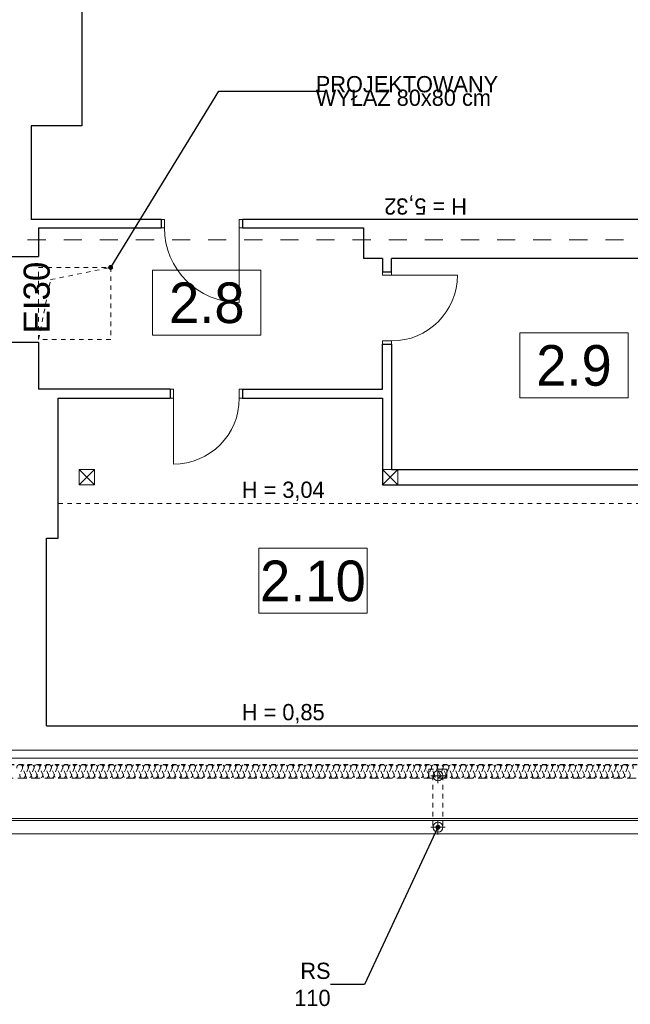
# Model space of a CAD drawing. Extents: x -21260 to 35740, y -2672 to 187028.
# Tile 105 of 120: x 11207 to 17970, y 128808 to 139722. Entities that reach past the tile are written whole.
import ezdxf

# ---------------------------------------------------------------- set-up
doc = ezdxf.new("R2010")
doc.units = 0
doc.header["$MEASUREMENT"] = 0
for name, pattern in [('Hidden Line', [100, 50, -50]), ('Hidden Line copy', [80, 40, -40]), ('Krawędzie ukryte', [150, 100, -50]), ('Przerywana', [400, 200, -200])]:
    doc.linetypes.add(name, pattern=pattern)
doc.layers.add('arch izolacje_Nr_Pióra__3', color=7, linetype='Continuous', lineweight=13, true_color=0xff6600)
doc.layers.add('Arch ocieplenie_Nr_Pióra__22', color=7, linetype='Continuous', lineweight=9, true_color=0x7f7f7f)
doc.layers.add('Arch ocieplenie', color=7, linetype='Continuous')
for name, color, linetype, lineweight in [('Arch opisy_Nr_Pióra__1', 7, 'Continuous', 25), ('Arch opisy_Nr_Pióra__21', 7, 'Continuous', 13), ('INWENT DACH_Nr_Pióra__21', 7, 'Continuous', 13), ('INWENT KONST. DREWNIANA_Nr_Pióra__21', 7, 'Continuous', 13), ('INWENT ODWODNIENIE_Nr_Pióra__21', 7, 'Continuous', 13), ('INWENT OPISY_Nr_Pióra__21', 7, 'Continuous', 13), ('INWENT. DRZWI_Nr_Pióra__21', 7, 'Continuous', 13), ('INWENT.ŚCIANY_Nr_Pióra__1', 7, 'Continuous', 25), ('Opisy - Tekst_Nr_pióra__1_Nr_Pióra__7', 7, 'Continuous', 13)]:
    doc.layers.add(name, color=color, linetype=linetype, lineweight=lineweight)
doc.styles.add('GENERATED_STYLE_3', font='txt')
doc.styles.add('GENERATED_STYLE_4', font='txt')
doc.styles.add('GENERATED_STYLE_5', font='txt')
doc.styles.add('GENERATED_STYLE_7', font='txt')
doc.dimstyles.new('GENERATED_STYLE__6', dxfattribs={"dimtxt": 0.18, "dimasz": 109.44, "dimexe": 0.18, "dimexo": 0.0625, "dimgap": 0.09, "dimtad": 0, "dimtih": 1, "dimtoh": 1, "dimdec": 4, "dimzin": 0, "dimdsep": 46, "dimcen": 0.09, "dimadec": 0, "dimazin": 0, "dimtfac": 1, "dimtdec": 4, "dimtmove": 0, "dimatfit": 3, "dimldrblk": 'ARROWHEAD_11', "dimfxl": 0, "dimtolj": 1, "dimtzin": 0, "dimarcsym": 0})

# ---------------------------------------------------------------- blocks, each defined once
blk = doc.blocks.new('Izolacja cieplna 14_213', base_point=(32134, 131466))
at = {"layer": 'Arch ocieplenie_Nr_Pióra__22', "linetype": 'Hidden Line copy'}
for p, q in [((11236, 131421), (11209, 131361)), ((11268, 131361), (11241, 131421)), ((11300, 131421), (11273, 131361)), ((11331, 131361), (11305, 131421)), ((11363, 131421), (11337, 131361)), ((11395, 131361), (11369, 131421)), ((11427, 131421), (11401, 131361)), ((11459, 131361), (11433, 131421)), ((11491, 131421), (11464, 131361)), ((11523, 131361), (11496, 131421)), ((11555, 131421), (11528, 131361)), ((11587, 131361), (11560, 131421)), ((11619, 131421), (11592, 131361)), ((11650, 131361), (11624, 131421)), ((11682, 131421), (11656, 131361)), ((11714, 131361), (11688, 131421)), ((11746, 131421), (11720, 131361)), ((11778, 131361), (11752, 131421)), ((11810, 131421), (11783, 131361)), ((11842, 131361), (11815, 131421)), ((11874, 131421), (11847, 131361)), ((11906, 131361), (11879, 131421)), ((11938, 131421), (11911, 131361)), ((11969, 131361), (11943, 131421)), ((12001, 131421), (11975, 131361)), ((12033, 131361), (12007, 131421)), ((12065, 131421), (12039, 131361)), ((12097, 131361), (12071, 131421)), ((12129, 131421), (12102, 131361)), ((12161, 131361), (12134, 131421)), ((12193, 131421), (12166, 131361)), ((12225, 131361), (12198, 131421)), ((12257, 131421), (12230, 131361)), ((12288, 131361), (12262, 131421)), ((12320, 131421), (12294, 131361)), ((12352, 131361), (12326, 131421)), ((12384, 131421), (12358, 131361)), ((12416, 131361), (12390, 131421)), ((12448, 131421), (12421, 131361)), ((12480, 131361), (12453, 131421)), ((12512, 131421), (12485, 131361)), ((12544, 131361), (12517, 131421)), ((12576, 131421), (12549, 131361)), ((12608, 131361), (12581, 131421)), ((12639, 131421), (12613, 131361)), ((12671, 131361), (12645, 131421)), ((12703, 131421), (12677, 131361)), ((12735, 131361), (12709, 131421)), ((12767, 131421), (12740, 131361)), ((12799, 131361), (12772, 131421)), ((12831, 131421), (12804, 131361)), ((12863, 131361), (12836, 131421)), ((12895, 131421), (12868, 131361)), ((12927, 131361), (12900, 131421)), ((12958, 131421), (12932, 131361)), ((12990, 131361), (12964, 131421)), ((13022, 131421), (12996, 131361)), ((13054, 131361), (13028, 131421)), ((13086, 131421), (13059, 131361)), ((13118, 131361), (13091, 131421)), ((13150, 131421), (13123, 131361)), ((13182, 131361), (13155, 131421)), ((13214, 131421), (13187, 131361)), ((13246, 131361), (13219, 131421)), ((13277, 131421), (13251, 131361)), ((13309, 131361), (13283, 131421)), ((13341, 131421), (13315, 131361)), ((13373, 131361), (13347, 131421)), ((13405, 131421), (13379, 131361)), ((13437, 131361), (13410, 131421)), ((13469, 131421), (13442, 131361)), ((13501, 131361), (13474, 131421)), ((13533, 131421), (13506, 131361)), ((13565, 131361), (13538, 131421)), ((13596, 131421), (13570, 131361)), ((13628, 131361), (13602, 131421)), ((13660, 131421), (13634, 131361)), ((13692, 131361), (13666, 131421)), ((13724, 131421), (13698, 131361)), ((13756, 131361), (13729, 131421)), ((13788, 131421), (13761, 131361)), ((13820, 131361), (13793, 131421)), ((13852, 131421), (13825, 131361)), ((13884, 131361), (13857, 131421)), ((13915, 131421), (13889, 131361)), ((13947, 131361), (13921, 131421)), ((13979, 131421), (13953, 131361)), ((14011, 131361), (13985, 131421)), ((14043, 131421), (14017, 131361)), ((14075, 131361), (14048, 131421)), ((14107, 131421), (14080, 131361)), ((14139, 131361), (14112, 131421)), ((14171, 131421), (14144, 131361)), ((14203, 131361), (14176, 131421)), ((14234, 131421), (14208, 131361)), ((14266, 131361), (14240, 131421)), ((14298, 131421), (14272, 131361)), ((14330, 131361), (14304, 131421)), ((14362, 131421), (14336, 131361)), ((14394, 131361), (14367, 131421)), ((14426, 131421), (14399, 131361)), ((14458, 131361), (14431, 131421)), ((14490, 131421), (14463, 131361)), ((14522, 131361), (14495, 131421)), ((14554, 131421), (14527, 131361)), ((14585, 131361), (14559, 131421)), ((14617, 131421), (14591, 131361)), ((14649, 131361), (14623, 131421)), ((14681, 131421), (14655, 131361)), ((14713, 131361), (14686, 131421)), ((14745, 131421), (14718, 131361)), ((14777, 131361), (14750, 131421)), ((14809, 131421), (14782, 131361)), ((14841, 131361), (14814, 131421)), ((14873, 131421), (14846, 131361)), ((14904, 131361), (14878, 131421)), ((14936, 131421), (14910, 131361)), ((14968, 131361), (14942, 131421)), ((15000, 131421), (14974, 131361)), ((15032, 131361), (15005, 131421)), ((15064, 131421), (15037, 131361)), ((15096, 131361), (15069, 131421)), ((15128, 131421), (15101, 131361)), ((15160, 131361), (15133, 131421)), ((15192, 131421), (15165, 131361)), ((15223, 131361), (15197, 131421)), ((15255, 131421), (15229, 131361)), ((15287, 131361), (15261, 131421)), ((15319, 131421), (15293, 131361)), ((15351, 131361), (15325, 131421)), ((15383, 131421), (15356, 131361)), ((15415, 131361), (15388, 131421)), ((15447, 131421), (15420, 131361)), ((15479, 131361), (15452, 131421)), ((15511, 131421), (15484, 131361)), ((15542, 131361), (15516, 131421)), ((15574, 131421), (15548, 131361)), ((15606, 131361), (15580, 131421)), ((15638, 131421), (15612, 131361)), ((15670, 131361), (15644, 131421)), ((15702, 131421), (15675, 131361)), ((15734, 131361), (15707, 131421)), ((15766, 131421), (15739, 131361)), ((15798, 131361), (15771, 131421)), ((15830, 131421), (15803, 131361)), ((15861, 131361), (15835, 131421)), ((15893, 131421), (15867, 131361)), ((15925, 131361), (15899, 131421)), ((15957, 131421), (15931, 131361)), ((15989, 131361), (15963, 131421)), ((16021, 131421), (15994, 131361)), ((16053, 131361), (16026, 131421)), ((16085, 131421), (16058, 131361)), ((16117, 131361), (16090, 131421)), ((16149, 131421), (16122, 131361)), ((16181, 131361), (16154, 131421)), ((16212, 131421), (16186, 131361)), ((16244, 131361), (16218, 131421)), ((16276, 131421), (16250, 131361)), ((16308, 131361), (16282, 131421)), ((16340, 131421), (16313, 131361)), ((16372, 131361), (16345, 131421)), ((16404, 131421), (16377, 131361)), ((16436, 131361), (16409, 131421)), ((16468, 131421), (16441, 131361)), ((16500, 131361), (16473, 131421)), ((16531, 131421), (16505, 131361)), ((16563, 131361), (16537, 131421)), ((16595, 131421), (16569, 131361)), ((16627, 131361), (16601, 131421)), ((16659, 131421), (16632, 131361)), ((16691, 131361), (16664, 131421)), ((16723, 131421), (16696, 131361)), ((16755, 131361), (16728, 131421)), ((16787, 131421), (16760, 131361)), ((16819, 131361), (16792, 131421)), ((16850, 131421), (16824, 131361)), ((16882, 131361), (16856, 131421)), ((16914, 131421), (16888, 131361)), ((16946, 131361), (16920, 131421)), ((16978, 131421), (16952, 131361)), ((17010, 131361), (16983, 131421)), ((17042, 131421), (17015, 131361)), ((17074, 131361), (17047, 131421)), ((17106, 131421), (17079, 131361)), ((17138, 131361), (17111, 131421)), ((17169, 131421), (17143, 131361)), ((17201, 131361), (17175, 131421)), ((17233, 131421), (17207, 131361)), ((17265, 131361), (17239, 131421)), ((17297, 131421), (17271, 131361)), ((17329, 131361), (17302, 131421)), ((17361, 131421), (17334, 131361)), ((17393, 131361), (17366, 131421)), ((17425, 131421), (17398, 131361)), ((17457, 131361), (17430, 131421)), ((17488, 131421), (17462, 131361)), ((17520, 131361), (17494, 131421)), ((17552, 131421), (17526, 131361)), ((17584, 131361), (17558, 131421)), ((17616, 131421), (17590, 131361)), ((17648, 131361), (17621, 131421)), ((17680, 131421), (17653, 131361)), ((17712, 131361), (17685, 131421)), ((17744, 131421), (17717, 131361)), ((17776, 131361), (17749, 131421)), ((17807, 131421), (17781, 131361)), ((17839, 131361), (17813, 131421)), ((17871, 131421), (17845, 131361)), ((17903, 131361), (17877, 131421)), ((17935, 131421), (17909, 131361)), ((17967, 131361), (17940, 131421))]:
    blk.add_line(p, q, dxfattribs=at)
for centre, start, end in [((11207, 131434), 336.3487, 203.6513), ((11270, 131434), 336.3487, 203.6513), ((11334, 131434), 336.3487, 203.6513), ((11398, 131434), 336.3487, 203.6513), ((11462, 131434), 336.3487, 203.6513), ((11526, 131434), 336.3487, 203.6513), ((11589, 131434), 336.3487, 203.6513), ((11653, 131434), 336.3487, 203.6513), ((11717, 131434), 336.3487, 203.6513), ((11781, 131434), 336.3487, 203.6513), ((11845, 131434), 336.3487, 203.6513), ((11908, 131434), 336.3487, 203.6513), ((11972, 131434), 336.3487, 203.6513), ((12036, 131434), 336.3487, 203.6513), ((12100, 131434), 336.3487, 203.6513), ((12164, 131434), 336.3487, 203.6513), ((12227, 131434), 336.3487, 203.6513), ((12291, 131434), 336.3487, 203.6513), ((12355, 131434), 336.3487, 203.6513), ((12419, 131434), 336.3487, 203.6513), ((12483, 131434), 336.3487, 203.6513), ((12546, 131434), 336.3487, 203.6513), ((12610, 131434), 336.3487, 203.6513), ((12674, 131434), 336.3487, 203.6513), ((12738, 131434), 336.3487, 203.6513), ((12802, 131434), 336.3487, 203.6513), ((12865, 131434), 336.3487, 203.6513), ((12929, 131434), 336.3487, 203.6513), ((12993, 131434), 336.3487, 203.6513), ((13057, 131434), 336.3487, 203.6513), ((13121, 131434), 336.3487, 203.6513), ((13184, 131434), 336.3487, 203.6513), ((13248, 131434), 336.3487, 203.6513), ((13312, 131434), 336.3487, 203.6513), ((13376, 131434), 336.3487, 203.6513), ((13440, 131434), 336.3487, 203.6513), ((13503, 131434), 336.3487, 203.6513), ((13567, 131434), 336.3487, 203.6513), ((13631, 131434), 336.3487, 203.6513), ((13695, 131434), 336.3487, 203.6513), ((13759, 131434), 336.3487, 203.6513), ((13822, 131434), 336.3487, 203.6513), ((13886, 131434), 336.3487, 203.6513), ((13950, 131434), 336.3487, 203.6513), ((14014, 131434), 336.3487, 203.6513), ((14078, 131434), 336.3487, 203.6513), ((14141, 131434), 336.3487, 203.6513), ((14205, 131434), 336.3487, 203.6513), ((14269, 131434), 336.3487, 203.6513), ((14333, 131434), 336.3487, 203.6513), ((14397, 131434), 336.3487, 203.6513), ((14460, 131434), 336.3487, 203.6513), ((14524, 131434), 336.3487, 203.6513), ((14588, 131434), 336.3487, 203.6513), ((14652, 131434), 336.3487, 203.6513), ((14716, 131434), 336.3487, 203.6513), ((14780, 131434), 336.3487, 203.6513), ((14843, 131434), 336.3487, 203.6513), ((14907, 131434), 336.3487, 203.6513), ((14971, 131434), 336.3487, 203.6513), ((15035, 131434), 336.3487, 203.6513), ((15099, 131434), 336.3487, 203.6513), ((15162, 131434), 336.3487, 203.6513), ((15226, 131434), 336.3487, 203.6513), ((15290, 131434), 336.3487, 203.6513), ((15354, 131434), 336.3487, 203.6513), ((15418, 131434), 336.3487, 203.6513), ((15481, 131434), 336.3487, 203.6513), ((15545, 131434), 336.3487, 203.6513), ((15609, 131434), 336.3487, 203.6513), ((15673, 131434), 336.3487, 203.6513), ((15737, 131434), 336.3487, 203.6513), ((15800, 131434), 336.3487, 203.6513), ((15864, 131434), 336.3487, 203.6513), ((15928, 131434), 336.3487, 203.6513), ((15992, 131434), 336.3487, 203.6513), ((16056, 131434), 336.3487, 203.6513), ((16119, 131434), 336.3487, 203.6513), ((16183, 131434), 336.3487, 203.6513), ((16247, 131434), 336.3487, 203.6513), ((16311, 131434), 336.3487, 203.6513), ((16375, 131434), 336.3487, 203.6513), ((16438, 131434), 336.3487, 203.6513), ((16502, 131434), 336.3487, 203.6513), ((16566, 131434), 336.3487, 203.6513), ((16630, 131434), 336.3487, 203.6513), ((16694, 131434), 336.3487, 203.6513), ((16757, 131434), 336.3487, 203.6513), ((16821, 131434), 336.3487, 203.6513), ((16885, 131434), 336.3487, 203.6513), ((16949, 131434), 336.3487, 203.6513), ((17013, 131434), 336.3487, 203.6513), ((17076, 131434), 336.3487, 203.6513), ((17140, 131434), 336.3487, 203.6513), ((17204, 131434), 336.3487, 203.6513), ((17268, 131434), 336.3487, 203.6513), ((17332, 131434), 336.3487, 203.6513), ((17395, 131434), 336.3487, 203.6513), ((17459, 131434), 336.3487, 203.6513), ((17523, 131434), 336.3487, 203.6513), ((17587, 131434), 336.3487, 203.6513), ((17651, 131434), 336.3487, 203.6513), ((17714, 131434), 336.3487, 203.6513), ((17778, 131434), 336.3487, 203.6513), ((17842, 131434), 336.3487, 203.6513), ((17906, 131434), 336.3487, 203.6513), ((17970, 131434), 336.3487, 203.6513), ((11238, 131348), 156.3487, 23.6512), ((11302, 131348), 156.3487, 23.6512), ((11366, 131348), 156.3487, 23.6512), ((11430, 131348), 156.3487, 23.6512), ((11494, 131348), 156.3487, 23.6512), ((11557, 131348), 156.3487, 23.6512), ((11621, 131348), 156.3487, 23.6512), ((11685, 131348), 156.3487, 23.6512), ((11749, 131348), 156.3487, 23.6512), ((11813, 131348), 156.3487, 23.6512), ((11876, 131348), 156.3487, 23.6512), ((11940, 131348), 156.3487, 23.6512), ((12004, 131348), 156.3487, 23.6512), ((12068, 131348), 156.3487, 23.6512), ((12132, 131348), 156.3487, 23.6512), ((12195, 131348), 156.3487, 23.6512), ((12259, 131348), 156.3487, 23.6512), ((12323, 131348), 156.3487, 23.6512), ((12387, 131348), 156.3487, 23.6512), ((12451, 131348), 156.3487, 23.6512), ((12514, 131348), 156.3487, 23.6512), ((12578, 131348), 156.3487, 23.6512), ((12642, 131348), 156.3487, 23.6512), ((12706, 131348), 156.3487, 23.6512), ((12770, 131348), 156.3487, 23.6512), ((12833, 131348), 156.3487, 23.6512), ((12897, 131348), 156.3487, 23.6512), ((12961, 131348), 156.3487, 23.6512), ((13025, 131348), 156.3487, 23.6512), ((13089, 131348), 156.3487, 23.6512), ((13153, 131348), 156.3487, 23.6512), ((13216, 131348), 156.3487, 23.6512), ((13280, 131348), 156.3487, 23.6512), ((13344, 131348), 156.3487, 23.6512), ((13408, 131348), 156.3487, 23.6512), ((13472, 131348), 156.3487, 23.6512), ((13535, 131348), 156.3487, 23.6512), ((13599, 131348), 156.3487, 23.6512), ((13663, 131348), 156.3487, 23.6512), ((13727, 131348), 156.3487, 23.6512), ((13791, 131348), 156.3487, 23.6512), ((13854, 131348), 156.3487, 23.6512), ((13918, 131348), 156.3487, 23.6512), ((13982, 131348), 156.3487, 23.6512), ((14046, 131348), 156.3487, 23.6512), ((14110, 131348), 156.3487, 23.6512), ((14173, 131348), 156.3487, 23.6512), ((14237, 131348), 156.3487, 23.6512), ((14301, 131348), 156.3487, 23.6512), ((14365, 131348), 156.3487, 23.6512), ((14429, 131348), 156.3487, 23.6512), ((14492, 131348), 156.3487, 23.6512), ((14556, 131348), 156.3487, 23.6512), ((14620, 131348), 156.3487, 23.6512), ((14684, 131348), 156.3487, 23.6512), ((14748, 131348), 156.3487, 23.6512), ((14811, 131348), 156.3487, 23.6512), ((14875, 131348), 156.3487, 23.6512), ((14939, 131348), 156.3487, 23.6512), ((15003, 131348), 156.3487, 23.6512), ((15067, 131348), 156.3487, 23.6512), ((15130, 131348), 156.3487, 23.6512), ((15194, 131348), 156.3487, 23.6512), ((15258, 131348), 156.3487, 23.6512), ((15322, 131348), 156.3487, 23.6512), ((15386, 131348), 156.3487, 23.6512), ((15449, 131348), 156.3487, 23.6512), ((15513, 131348), 156.3487, 23.6512), ((15577, 131348), 156.3487, 23.6512), ((15641, 131348), 156.3487, 23.6512), ((15705, 131348), 156.3487, 23.6512), ((15768, 131348), 156.3487, 23.6512), ((15832, 131348), 156.3487, 23.6512), ((15896, 131348), 156.3487, 23.6512), ((15960, 131348), 156.3487, 23.6512), ((16024, 131348), 156.3487, 23.6512), ((16087, 131348), 156.3487, 23.6512), ((16151, 131348), 156.3487, 23.6512), ((16215, 131348), 156.3487, 23.6512), ((16279, 131348), 156.3487, 23.6512), ((16343, 131348), 156.3487, 23.6512), ((16406, 131348), 156.3487, 23.6512), ((16470, 131348), 156.3487, 23.6512), ((16534, 131348), 156.3487, 23.6512), ((16598, 131348), 156.3487, 23.6512), ((16662, 131348), 156.3487, 23.6512), ((16726, 131348), 156.3487, 23.6512), ((16789, 131348), 156.3487, 23.6512), ((16853, 131348), 156.3487, 23.6512), ((16917, 131348), 156.3487, 23.6512), ((16981, 131348), 156.3487, 23.6512), ((17045, 131348), 156.3487, 23.6512), ((17108, 131348), 156.3487, 23.6512), ((17172, 131348), 156.3487, 23.6512), ((17236, 131348), 156.3487, 23.6512), ((17300, 131348), 156.3487, 23.6512), ((17364, 131348), 156.3487, 23.6512), ((17427, 131348), 156.3487, 23.6512), ((17491, 131348), 156.3487, 23.6512), ((17555, 131348), 156.3487, 23.6512), ((17619, 131348), 156.3487, 23.6512), ((17683, 131348), 156.3487, 23.6512), ((17746, 131348), 156.3487, 23.6512), ((17810, 131348), 156.3487, 23.6512), ((17874, 131348), 156.3487, 23.6512), ((17938, 131348), 156.3487, 23.6512)]:
    blk.add_arc(centre, 31.9, start, end, dxfattribs=at)
blk = doc.blocks.new('ARROWHEAD_11')
at = {"color": 0, "linetype": 'Continuous', "lineweight": 0}
blk.add_line((0, 0), (-1, 0), dxfattribs=at)
at = {"color": 0, "linetype": 'Continuous', "lineweight": 0, "const_width": 0.25, "flags": 128}
blk.add_lwpolyline([(-0.125, 0, 1), (0.125, 0, 1)], format="xyb", close=True, dxfattribs=at)

msp = doc.modelspace()

# ---------------------------------------------------------------- linework, layer by layer
at = {"layer": 'arch izolacje_Nr_Pióra__3', "linetype": 'Krawędzie ukryte'}
for p, q in [((15939.1, 131415.9), (15739.1, 131415.9)), ((15739.1, 131415.9), (15739.1, 131315.9)), ((15939.1, 131315.9), (15939.1, 131415.9)), ((32134.1, 131315.9), (-11060.9, 131315.9))]:
    msp.add_line(p, q, dxfattribs=at)
at = {"layer": 'Arch opisy_Nr_Pióra__21', "linetype": 'Continuous'}
for p, q in [((13879.1, 136945.9), (12679.1, 136945.9)), ((12679.1, 136945.9), (12679.1, 136225.9)), ((13879.1, 136225.9), (13879.1, 136945.9)), ((12679.1, 136225.9), (13879.1, 136225.9)), ((17946.1, 136251.6), (16746.1, 136251.6)), ((16746.1, 136251.6), (16746.1, 135531.6)), ((17946.1, 135531.6), (17946.1, 136251.6)), ((16746.1, 135531.6), (17946.1, 135531.6)), ((15054.1, 133862.7), (13854.1, 133862.7)), ((13854.1, 133862.7), (13854.1, 133142.7)), ((15054.1, 133142.7), (15054.1, 133862.7)), ((13854.1, 133142.7), (15054.1, 133142.7))]:
    msp.add_line(p, q, dxfattribs=at)
at = {"layer": 'INWENT DACH_Nr_Pióra__21', "linetype": 'Przerywana'}
msp.add_line((-11505.9, 137280.9), (32584.1, 137280.9), dxfattribs=at)
at = {"layer": 'INWENT DACH_Nr_Pióra__21', "linetype": 'Hidden Line'}
for p, q in [((11414.1, 136175.9), (11414.1, 136975.9)), ((11414.1, 136975.9), (12214.1, 136975.9)), ((11549.3, 136840.7), (12214.1, 136975.9)), ((12214.1, 136975.9), (12214.1, 136175.9)), ((11414.1, 136175.9), (11549.3, 136840.7)), ((12214.1, 136175.9), (11414.1, 136175.9)), ((11634.1, 134360.9), (31544.1, 134360.9))]:
    msp.add_line(p, q, dxfattribs=at)
at = {"layer": 'INWENT DACH_Nr_Pióra__21', "linetype": 'Continuous'}
for p, q in [((-11505.9, 131625.9), (32584.1, 131625.9)), ((-11505.9, 131535.9), (32584.1, 131535.9)), ((-11505.9, 130865.9), (32584.1, 130865.9)), ((-11505.9, 130845.9), (32584.1, 130845.9)), ((-11505.9, 130695.9), (32584.1, 130695.9))]:
    msp.add_line(p, q, dxfattribs=at)
at = {"layer": 'INWENT KONST. DREWNIANA_Nr_Pióra__21', "linetype": 'Continuous'}
for p, q in [((11864.1, 134735.9), (12034.1, 134735.9)), ((11864.1, 134565.9), (11864.1, 134735.9)), ((11864.1, 134565.9), (12034.1, 134735.9)), ((11864.1, 134735.9), (12034.1, 134565.9)), ((12034.1, 134735.9), (12034.1, 134565.9)), ((15224.1, 134735.9), (15394.1, 134735.9)), ((15224.1, 134565.9), (15224.1, 134735.9)), ((15224.1, 134565.9), (15394.1, 134735.9)), ((15224.1, 134735.9), (15394.1, 134565.9)), ((15394.1, 134735.9), (15394.1, 134565.9)), ((12034.1, 134565.9), (11864.1, 134565.9)), ((15394.1, 134565.9), (15224.1, 134565.9))]:
    msp.add_line(p, q, dxfattribs=at)
at = {"layer": 'INWENT ODWODNIENIE_Nr_Pióra__21', "linetype": 'Continuous'}
for p, q in [((15839.1, 131260.9), (15839.1, 131420.9)), ((15759.1, 131340.9), (15919.1, 131340.9)), ((15759.1, 130770.9), (15919.1, 130770.9)), ((15839.1, 130690.9), (15839.1, 130850.9))]:
    msp.add_line(p, q, dxfattribs=at)
at = {"layer": 'INWENT ODWODNIENIE_Nr_Pióra__21', "linetype": 'Hidden Line'}
for p, q in [((15784.1, 131340.9), (15784.1, 130770.9)), ((15894.1, 131340.9), (15894.1, 130770.9))]:
    msp.add_line(p, q, dxfattribs=at)
at = {"layer": 'INWENT ODWODNIENIE_Nr_Pióra__21', "linetype": 'Continuous'}
for centre in [(15839.1, 131340.9), (15839.1, 130770.9)]:
    msp.add_circle(centre, 55, dxfattribs=at)
at = {"layer": 'INWENT. DRZWI_Nr_Pióra__21', "linetype": 'Continuous'}
for p, q in [((12809.1, 137505.9), (12774.1, 137505.9)), ((12809.1, 137415.9), (12774.1, 137415.9)), ((12809.1, 137415.9), (12809.1, 137505.9)), ((13639.1, 137505.9), (13674.1, 137505.9)), ((13639.1, 137415.9), (13639.1, 137505.9)), ((13639.1, 137415.9), (13674.1, 137415.9)), ((13639.1, 137415.9), (13639.1, 136585.9)), ((15224.1, 136890.9), (15224.1, 136925.9)), ((15324.1, 136890.9), (15224.1, 136890.9)), ((15324.1, 136890.9), (15324.1, 136925.9)), ((15324.1, 136890.9), (16054.1, 136890.9)), ((15224.1, 136160.9), (15224.1, 136125.9)), ((15324.1, 136160.9), (15224.1, 136160.9)), ((15324.1, 136160.9), (15324.1, 136125.9)), ((12909.1, 135625.9), (12874.1, 135625.9)), ((12909.1, 135525.9), (12909.1, 135625.9)), ((13639.1, 135625.9), (13674.1, 135625.9)), ((13639.1, 135525.9), (13639.1, 135625.9)), ((12909.1, 135525.9), (12874.1, 135525.9)), ((12909.1, 135525.9), (12909.1, 134795.9)), ((13639.1, 135525.9), (13674.1, 135525.9))]:
    msp.add_line(p, q, dxfattribs=at)
for centre, radius, start, end in [((13639.1, 137415.9), 830, 180, 270), ((15324.1, 136890.9), 730, 270, 0), ((12909.1, 135525.9), 730, 270, 0)]:
    msp.add_arc(centre, radius, start, end, dxfattribs=at)
at = {"layer": 'INWENT.ŚCIANY_Nr_Pióra__1', "linetype": 'Continuous'}
for p, q in [((11893.1, 140515.9), (11893.1, 138545.9)), ((11893.1, 138545.9), (11334.1, 138545.9)), ((11334.1, 138545.9), (11334.1, 137505.9)), ((12774.1, 137505.9), (11334.1, 137505.9)), ((11414.1, 137415.9), (11414.1, 137095.9)), ((11414.1, 137415.9), (12774.1, 137415.9)), ((12774.1, 137505.9), (12774.1, 137415.9)), ((27924.1, 137505.9), (13674.1, 137505.9)), ((13674.1, 137505.9), (13674.1, 137415.9)), ((13674.1, 137415.9), (15014.1, 137415.9)), ((15014.1, 137415.9), (15014.1, 137075.9)), ((11094.1, 137095.9), (11414.1, 137095.9)), ((15224.1, 137075.9), (15014.1, 137075.9)), ((15224.1, 137075.9), (15224.1, 136925.9)), ((15324.1, 136925.9), (15324.1, 137075.9)), ((19624.1, 137075.9), (15324.1, 137075.9)), ((15224.1, 136925.9), (15324.1, 136925.9)), ((11094.1, 136145.9), (11414.1, 136145.9)), ((11414.1, 136145.9), (11414.1, 135625.9)), ((15224.1, 136125.9), (15324.1, 136125.9)), ((15224.1, 135625.9), (15224.1, 136125.9)), ((15324.1, 136125.9), (15324.1, 134735.9)), ((12874.1, 135625.9), (11414.1, 135625.9)), ((12874.1, 135625.9), (12874.1, 135525.9)), ((13674.1, 135625.9), (13674.1, 135525.9)), ((13674.1, 135625.9), (15224.1, 135625.9)), ((11634.1, 133975.9), (11634.1, 135525.9)), ((11634.1, 135525.9), (12874.1, 135525.9)), ((13674.1, 135525.9), (15224.1, 135525.9)), ((15224.1, 135525.9), (15224.1, 134565.9)), ((15324.1, 134735.9), (19624.1, 134735.9)), ((15224.1, 134565.9), (19624.1, 134565.9)), ((11504.1, 131895.9), (11504.1, 133975.9)), ((11504.1, 133975.9), (11634.1, 133975.9)), ((11504.1, 131895.9), (19624.1, 131895.9))]:
    msp.add_line(p, q, dxfattribs=at)
at = {"layer": 'INWENT.ŚCIANY_Nr_Pióra__1', "linetype": 'Hidden Line'}
msp.add_line((-10905.9, 131465.9), (31984.1, 131465.9), dxfattribs=at)

# ---------------------------------------------------------------- block references
at = {"layer": 'Arch ocieplenie', "color": 104, "linetype": 'Hidden Line copy', "lineweight": 9, "true_color": 0x029e21}
msp.add_blockref('Izolacja cieplna 14_213', (32134.1, 131465.8), dxfattribs=at)

# ---------------------------------------------------------------- texts
at = {"layer": 'Arch opisy_Nr_Pióra__1', "linetype": 'Continuous', "char_height": 450, "attachment_point": 8, "style": 'GENERATED_STYLE_3'}
for s, insert in [('{2.8}', (13279.1, 136352.9)), ('{2.9}', (17346.1, 135658.7)), ('{2.10}', (14454.1, 133270.1))]:
    msp.add_mtext(s, dxfattribs=dict(at, insert=insert))
at = {"layer": 'Arch opisy_Nr_Pióra__21', "linetype": 'Continuous', "insert": (14486.3, 138930.9), "char_height": 180, "width": 1841.51, "attachment_point": 4, "line_spacing_factor": 0.500942, "style": 'GENERATED_STYLE_4'}
msp.add_mtext('{PROJEKTOWANY \\PWYŁAZ 80x80 cm}', dxfattribs=at)
at = {"layer": 'INWENT OPISY_Nr_Pióra__21', "linetype": 'Continuous', "insert": (15702.1, 137561.5), "char_height": 180, "attachment_point": 2, "rotation": 180, "style": 'GENERATED_STYLE_7'}
msp.add_mtext('{H = 5,32}', dxfattribs=at)
at = {"layer": 'INWENT OPISY_Nr_Pióra__21', "linetype": 'Continuous', "char_height": 180, "attachment_point": 2, "style": 'GENERATED_STYLE_7'}
for s, insert in [('{H = 3,04}', (14125.5, 134601.7)), ('{H = 0,85}', (14125.5, 132136.7))]:
    msp.add_mtext(s, dxfattribs=dict(at, insert=insert))
at = {"layer": 'INWENT OPISY_Nr_Pióra__21', "linetype": 'Continuous', "insert": (14649.7, 129027.9), "char_height": 180, "width": 692.895, "attachment_point": 6, "style": 'GENERATED_STYLE_4'}
msp.add_mtext('{RS 110}', dxfattribs=at)
at = {"layer": 'Opisy - Tekst_Nr_pióra__1_Nr_Pióra__7', "linetype": 'Continuous', "insert": (11249.6, 136641.7), "char_height": 289.01, "attachment_point": 2, "rotation": 90, "style": 'GENERATED_STYLE_5'}
msp.add_mtext('{EI30}', dxfattribs=at)

# ---------------------------------------------------------------- leaders
at = {"layer": 'Arch opisy_Nr_Pióra__21', "linetype": 'Continuous', "annotation_type": 0, "has_hookline": 1, "hookline_direction": 1, "text_width": 2014.3}
msp.add_leader([(12214.1, 136975.9), (13411.4, 138930), (14587.1, 138930)], dimstyle='GENERATED_STYLE__6', dxfattribs=at)
at = {"layer": 'INWENT OPISY_Nr_Pióra__21', "linetype": 'Continuous', "annotation_type": 0, "has_hookline": 1, "hookline_direction": 1, "text_width": 437.1}
msp.add_leader([(15839.1, 130770.9), (15024.7, 129027.9), (14649.8, 129027.9)], dimstyle='GENERATED_STYLE__6', dxfattribs=at)

doc.saveas('drawing.dxf')
